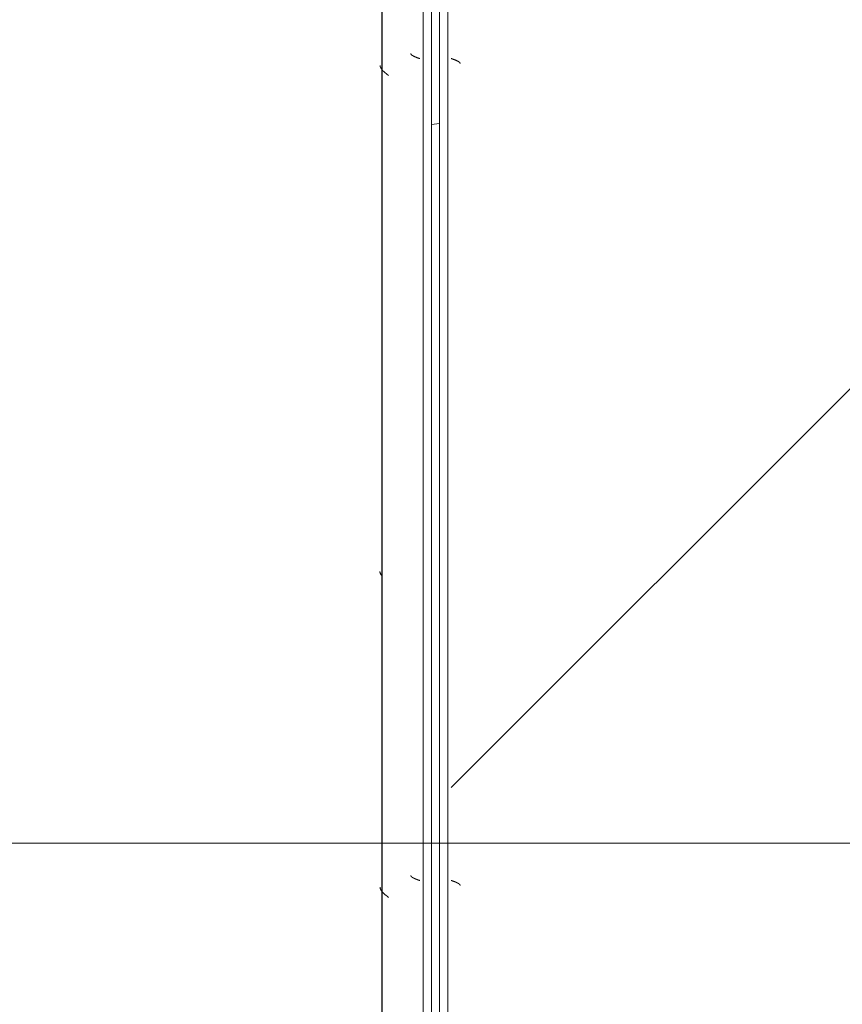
# Model space of a CAD drawing. Header units: millimetres. Extents: x -3267 to 40126, y 29201 to 102288.
# Tile 219 of 256: x 8825 to 9325, y 57646 to 58245. Entities that reach past the tile are written whole.
import ezdxf

# ---------------------------------------------------------------- set-up
doc = ezdxf.new("R2010")
doc.units = ezdxf.units.MM
doc.linetypes.add('4_ Штрихпунктир_ 10 х 2 мм', pattern=[1400, 1000, -200, 0, -200])
doc.layers.add('M-EQPM-____-OTLN', color=7, linetype='Continuous', lineweight=9)
doc.layers.add('S-GRID-____-OTLN', color=7, linetype='Continuous', lineweight=9)

# ---------------------------------------------------------------- blocks, each defined once
blk = doc.blocks.new('FP_149-ВКК_02_К1_З_ЭОМ_кабель_')
at = {"layer": 'M-EQPM-____-OTLN', "color": 253, "true_color": 0xaaaaaa}
for p, q in [((1600, 630.11), (0, 630.11)), ((627.85, 630.09), (627.75, 630.01)), ((627.94, 630.18), (627.85, 630.09)), ((628.03, 630.26), (627.94, 630.18)), ((628.13, 630.34), (628.03, 630.26)), ((628.22, 630.41), (628.13, 630.34)), ((628.32, 630.48), (628.22, 630.41)), ((628.41, 630.55), (628.32, 630.48)), ((628.51, 630.62), (628.41, 630.55)), ((628.6, 630.68), (628.51, 630.62)), ((628.7, 630.74), (628.6, 630.68)), ((628.79, 630.8), (628.7, 630.74)), ((628.88, 630.85), (628.79, 630.8)), ((628.98, 630.91), (628.88, 630.85)), ((629.07, 630.95), (628.98, 630.91)), ((629.17, 631), (629.07, 630.95)), ((629.26, 631.04), (629.17, 631)), ((629.36, 631.08), (629.26, 631.04)), ((629.45, 631.11), (629.36, 631.08)), ((629.54, 631.14), (629.45, 631.11)), ((629.64, 631.17), (629.54, 631.14)), ((629.73, 631.2), (629.64, 631.17)), ((629.83, 631.22), (629.73, 631.2)), ((629.92, 631.24), (629.83, 631.22)), ((630.02, 631.25), (629.92, 631.24)), ((630.11, 631.26), (630.02, 631.25)), ((630.21, 631.27), (630.11, 631.26)), ((630.3, 631.28), (630.21, 631.27))]:
    blk.add_line(p, q, dxfattribs=at)
blk = doc.blocks.new('ПР_Крышка пояса - Тип 1-V148-ВКК_02_К1_З_ЭОМ_кабель_')
at = {"layer": 'M-EQPM-____-OTLN', "true_color": 0xaaaaaa}
h = blk.add_hatch(dxfattribs=at)
h.set_pattern_fill('FP_70', color=253, style=0, pattern_type=2)
h.set_pattern_definition([(320.116, (-57560, 7884.42), (-31.8804, -362.8687), [38.035, -418.388]), (264.979, (-57560, 7884.4), (382.1136, 70.1924), [30.356, -333.911]), (10.409, (-57562.66, 7854.18), (350.2335, -292.6756), [32.376, -356.132]), (316.302, (-57458.4, 7884.4), (-84.086, -539.927), [57.037, -627.411]), (6.609, (-57465.4, 7839.4), (494.8554, -472.8508), [48.567, -534.241]), (261.148, (-57458.4, 7884.4), (494.8496, -472.857), [45.536, -500.899]), (291.079, (-57483.8, 7833.83), (-204.5313, -301.9806), [37.963, -417.597]), (235.89, (-57483.8, 7833.83), (368.3755, -123.0973), [30.394, -334.332]), (341.523, (-57500.84, 7808.66), (163.8489, -425.0748), [32.367, -356.032]), (307.614, (-57560, 7884.42), (169.11016, -6.15234), [16.721, -313.638, 16.721, -322.758, -335.679]), (307.614, (-57560, 7884.42), (169.11016, -6.15234), [-669.838, 16.721, -318.958]), (277.531, (-57560, 7884.42), (200.36217, -133.088), [16.696, -176.575, 16.696, -305.591, -127.751]), (277.531, (-57560, 7884.42), (200.36217, -133.088), [-515.558, 16.696, -111.055]), (237.393, (-57560, 7997.24), (-11.4573, -270.066), [16.715, -109.913, 16.715, -378.366, -524.242]), (237.393, (-57560, 7997.24), (-11.4573, -270.066), [-521.709, 16.715, -507.527]), (227.382, (-57560, 8047.83), (50.8514, -295.0393), [16.727, -148.004, 16.727, -618.375]), (227.382, (-57560, 8047.83), (50.8514, -295.0393), [-181.458, -245.829, 16.727, -355.819])])
h.paths.add_polyline_path([(0, 600), (0, 600), (84.49, 595), (1600, 595), (1600, 600), (0, 600)])
h.paths.add_polyline_path([(0, 595), (35.28, 595), (0, 597.49)])
at = {"layer": 'M-EQPM-____-OTLN', "color": 253, "true_color": 0xaaaaaa}
blk.add_blockref('FP_149-ВКК_02_К1_З_ЭОМ_кабель_', (0, 0), dxfattribs=at)
blk = doc.blocks.new('FP_590-ВКК_02_К1_З_ЭОМ_кабель_')
at = {"layer": 'M-EQPM-____-OTLN', "color": 7, "true_color": 0xffffff}
for p, q in [((1242.1, 587.07), (1242.05, 586.93)), ((1242.15, 587.2), (1242.1, 587.07)), ((1242.19, 587.33), (1242.15, 587.2)), ((1242.24, 587.46), (1242.19, 587.33)), ((1242.29, 587.6), (1242.24, 587.46)), ((1242.34, 587.73), (1242.29, 587.6)), ((1242.39, 587.87), (1242.34, 587.73)), ((1242.44, 588), (1242.39, 587.87)), ((1742.1, 587.07), (1742.05, 586.93)), ((1742.15, 587.2), (1742.1, 587.07)), ((1742.19, 587.33), (1742.15, 587.2)), ((1742.24, 587.46), (1742.19, 587.33)), ((1742.29, 587.6), (1742.24, 587.46)), ((1742.34, 587.73), (1742.29, 587.6)), ((1742.39, 587.87), (1742.34, 587.73)), ((1742.44, 588), (1742.39, 587.87)), ((1239.39, 582.49), (1239.34, 582.49)), ((1239.44, 582.5), (1239.39, 582.49)), ((1239.48, 582.51), (1239.44, 582.5)), ((1239.53, 582.52), (1239.48, 582.51)), ((1239.58, 582.54), (1239.53, 582.52)), ((1239.62, 582.56), (1239.58, 582.54)), ((1239.67, 582.58), (1239.62, 582.56)), ((1239.72, 582.61), (1239.67, 582.58)), ((1239.77, 582.64), (1239.72, 582.61)), ((1239.81, 582.67), (1239.77, 582.64)), ((1239.86, 582.7), (1239.81, 582.67)), ((1239.91, 582.74), (1239.86, 582.7)), ((1239.95, 582.78), (1239.91, 582.74)), ((1240, 582.82), (1239.95, 582.78)), ((1240.06, 582.88), (1240.01, 582.83)), ((1240.1, 582.93), (1240.06, 582.88)), ((1240.15, 582.98), (1240.1, 582.93)), ((1240.2, 583.04), (1240.15, 582.98)), ((1240.25, 583.1), (1240.2, 583.04)), ((1240.3, 583.17), (1240.25, 583.1)), ((1240.35, 583.23), (1240.3, 583.17)), ((1240.4, 583.3), (1240.35, 583.23)), ((1240.44, 583.37), (1240.4, 583.3)), ((1240.49, 583.45), (1240.44, 583.37)), ((1240.54, 583.52), (1240.49, 583.45)), ((1240.59, 583.6), (1240.54, 583.52)), ((1240.64, 583.68), (1240.59, 583.6)), ((1240.69, 583.77), (1240.64, 583.68)), ((1240.74, 583.86), (1240.69, 583.77)), ((1240.78, 583.95), (1240.74, 583.86)), ((1240.83, 584.04), (1240.78, 583.95)), ((1240.88, 584.13), (1240.83, 584.04)), ((1240.93, 584.23), (1240.88, 584.13)), ((1240.98, 584.33), (1240.93, 584.23)), ((1241.03, 584.43), (1240.98, 584.33)), ((1241.08, 584.53), (1241.03, 584.43)), ((1241.12, 584.64), (1241.08, 584.53)), ((1241.17, 584.74), (1241.12, 584.64)), ((1241.22, 584.85), (1241.17, 584.74)), ((1241.27, 584.96), (1241.22, 584.85)), ((1241.32, 585.08), (1241.27, 584.96)), ((1241.37, 585.19), (1241.32, 585.08)), ((1241.42, 585.31), (1241.37, 585.19)), ((1241.46, 585.42), (1241.42, 585.31)), ((1241.51, 585.54), (1241.46, 585.42)), ((1241.56, 585.66), (1241.51, 585.54)), ((1241.61, 585.79), (1241.56, 585.66)), ((1241.66, 585.91), (1241.61, 585.79)), ((1241.71, 586.03), (1241.66, 585.91)), ((1241.76, 586.16), (1241.71, 586.03)), ((1241.81, 586.29), (1241.76, 586.16)), ((1241.85, 586.41), (1241.81, 586.29)), ((1241.9, 586.54), (1241.85, 586.41)), ((1241.95, 586.67), (1241.9, 586.54)), ((1242, 586.8), (1241.95, 586.67)), ((1242.05, 586.93), (1242, 586.8)), ((1739.39, 582.49), (1739.34, 582.49)), ((1739.44, 582.5), (1739.39, 582.49)), ((1739.48, 582.51), (1739.44, 582.5)), ((1739.53, 582.52), (1739.48, 582.51)), ((1739.58, 582.54), (1739.53, 582.52)), ((1739.62, 582.56), (1739.58, 582.54)), ((1739.67, 582.58), (1739.62, 582.56)), ((1739.72, 582.61), (1739.67, 582.58)), ((1739.77, 582.64), (1739.72, 582.61)), ((1739.81, 582.67), (1739.77, 582.64)), ((1739.86, 582.7), (1739.81, 582.67)), ((1739.91, 582.74), (1739.86, 582.7)), ((1739.95, 582.78), (1739.91, 582.74)), ((1740, 582.82), (1739.95, 582.78)), ((1740.06, 582.88), (1740.01, 582.83)), ((1740.1, 582.93), (1740.06, 582.88)), ((1740.15, 582.98), (1740.1, 582.93)), ((1740.2, 583.04), (1740.15, 582.98)), ((1740.25, 583.1), (1740.2, 583.04)), ((1740.3, 583.17), (1740.25, 583.1)), ((1740.35, 583.23), (1740.3, 583.17)), ((1740.4, 583.3), (1740.35, 583.23)), ((1740.44, 583.37), (1740.4, 583.3)), ((1740.49, 583.45), (1740.44, 583.37)), ((1740.54, 583.52), (1740.49, 583.45)), ((1740.59, 583.6), (1740.54, 583.52)), ((1740.64, 583.68), (1740.59, 583.6)), ((1740.69, 583.77), (1740.64, 583.68)), ((1740.74, 583.86), (1740.69, 583.77)), ((1740.78, 583.95), (1740.74, 583.86)), ((1740.83, 584.04), (1740.78, 583.95)), ((1740.88, 584.13), (1740.83, 584.04)), ((1740.93, 584.23), (1740.88, 584.13)), ((1740.98, 584.33), (1740.93, 584.23)), ((1741.03, 584.43), (1740.98, 584.33)), ((1741.08, 584.53), (1741.03, 584.43)), ((1741.12, 584.64), (1741.08, 584.53)), ((1741.17, 584.74), (1741.12, 584.64)), ((1741.22, 584.85), (1741.17, 584.74)), ((1741.27, 584.96), (1741.22, 584.85)), ((1741.32, 585.08), (1741.27, 584.96)), ((1741.37, 585.19), (1741.32, 585.08)), ((1741.42, 585.31), (1741.37, 585.19)), ((1741.46, 585.42), (1741.42, 585.31)), ((1741.51, 585.54), (1741.46, 585.42)), ((1741.56, 585.66), (1741.51, 585.54)), ((1741.61, 585.79), (1741.56, 585.66)), ((1741.66, 585.91), (1741.61, 585.79)), ((1741.71, 586.03), (1741.66, 585.91)), ((1741.76, 586.16), (1741.71, 586.03)), ((1741.81, 586.29), (1741.76, 586.16)), ((1741.85, 586.41), (1741.81, 586.29)), ((1741.9, 586.54), (1741.85, 586.41)), ((1741.95, 586.67), (1741.9, 586.54)), ((1742, 586.8), (1741.95, 586.67)), ((1742.05, 586.93), (1742, 586.8))]:
    blk.add_line(p, q, dxfattribs=at)
blk = doc.blocks.new('ПР_Низ пояс - Тип 1-V589-ВКК_02_К1_З_ЭОМ_кабель_')
at = {"layer": 'M-EQPM-____-OTLN', "true_color": 0xffffff}
h = blk.add_hatch(dxfattribs=at)
h.set_pattern_fill('FP_229', style=0, pattern_type=2)
h.set_pattern_definition([(135, (-56260, 6950), (-1000, 1e-13), [50, -1364.214]), (135, (-55760, 6950), (-1000, 1e-13), [50, -1364.214]), (135, (-55760, 7450), (-1000, 1e-13), [50, -1364.214]), (135, (-56474.64, 7664.64), (-1000, 1e-13), [403.55, -1010.664]), (135, (-55974.64, 7664.64), (-1000, 1e-13), [403.55, -1010.664]), (135, (-56474.64, 7164.64), (-1000, 1e-13), [403.55, -1010.664]), (135, (-55974.64, 7164.64), (-1000, 1e-13), [453.55, -960.664])])
h.paths.add_polyline_path([(800, 6.26), (2400, 6.26), (2400, 588), (800, 588), (800, 19.98)])
at = {"layer": 'M-EQPM-____-OTLN', "color": 253, "true_color": 0xaaaaaa}
for p, q in [((800, 595), (2400, 595)), ((800, 590), (2400, 590))]:
    blk.add_line(p, q, dxfattribs=at)
blk.add_blockref('FP_590-ВКК_02_К1_З_ЭОМ_кабель_', (0, 0), dxfattribs=at)
blk = doc.blocks.new('FP_593-ВКК_02_К1_З_ЭОМ_кабель_')
at = {"layer": 'M-EQPM-____-OTLN', "color": 7, "true_color": 0xffffff}
for p, q in [((443.94, 610.99), (443.89, 610.9)), ((443.99, 611.09), (443.94, 610.99)), ((444.04, 611.18), (443.99, 611.09)), ((444.09, 611.26), (444.04, 611.18)), ((444.14, 611.35), (444.09, 611.26)), ((444.19, 611.43), (444.14, 611.35)), ((444.23, 611.51), (444.19, 611.43)), ((444.28, 611.58), (444.23, 611.51)), ((444.33, 611.66), (444.28, 611.58)), ((444.38, 611.73), (444.33, 611.66)), ((444.43, 611.8), (444.38, 611.73)), ((444.48, 611.86), (444.43, 611.8)), ((444.53, 611.93), (444.48, 611.86)), ((444.58, 611.98), (444.53, 611.93)), ((444.63, 612.04), (444.58, 611.98)), ((444.68, 612.09), (444.63, 612.04)), ((444.73, 612.14), (444.68, 612.09)), ((444.77, 612.19), (444.73, 612.14)), ((444.82, 612.24), (444.77, 612.19)), ((444.87, 612.28), (444.82, 612.24)), ((444.92, 612.31), (444.87, 612.28)), ((444.97, 612.35), (444.92, 612.31)), ((445.02, 612.38), (444.97, 612.35)), ((445.07, 612.41), (445.02, 612.38)), ((445.12, 612.43), (445.07, 612.41)), ((445.17, 612.45), (445.12, 612.43)), ((445.22, 612.47), (445.17, 612.45)), ((445.27, 612.49), (445.22, 612.47)), ((445.31, 612.5), (445.27, 612.49)), ((445.36, 612.51), (445.31, 612.5)), ((445.41, 612.51), (445.36, 612.51)), ((943.94, 610.99), (943.89, 610.9)), ((943.99, 611.09), (943.94, 610.99)), ((944.04, 611.18), (943.99, 611.09)), ((944.09, 611.26), (944.04, 611.18)), ((944.14, 611.35), (944.09, 611.26)), ((944.19, 611.43), (944.14, 611.35)), ((944.23, 611.51), (944.19, 611.43)), ((944.28, 611.58), (944.23, 611.51)), ((944.33, 611.66), (944.28, 611.58)), ((944.38, 611.73), (944.33, 611.66)), ((944.43, 611.8), (944.38, 611.73)), ((944.48, 611.86), (944.43, 611.8)), ((944.53, 611.93), (944.48, 611.86)), ((944.58, 611.98), (944.53, 611.93)), ((944.63, 612.04), (944.58, 611.98)), ((944.68, 612.09), (944.63, 612.04)), ((944.73, 612.14), (944.68, 612.09)), ((944.77, 612.19), (944.73, 612.14)), ((944.82, 612.24), (944.77, 612.19)), ((944.87, 612.28), (944.82, 612.24)), ((944.92, 612.31), (944.87, 612.28)), ((944.97, 612.35), (944.92, 612.31)), ((945.02, 612.38), (944.97, 612.35)), ((945.07, 612.41), (945.02, 612.38)), ((945.12, 612.43), (945.07, 612.41)), ((945.17, 612.45), (945.12, 612.43)), ((945.22, 612.47), (945.17, 612.45)), ((945.27, 612.49), (945.22, 612.47)), ((945.31, 612.5), (945.27, 612.49)), ((945.36, 612.51), (945.31, 612.5)), ((945.41, 612.51), (945.36, 612.51)), ((442.37, 607.14), (442.32, 607)), ((442.42, 607.27), (442.37, 607.14)), ((442.47, 607.41), (442.42, 607.27)), ((442.52, 607.54), (442.47, 607.41)), ((442.57, 607.67), (442.52, 607.54)), ((442.61, 607.81), (442.57, 607.67)), ((442.66, 607.94), (442.61, 607.81)), ((442.71, 608.08), (442.66, 607.94)), ((442.76, 608.21), (442.71, 608.08)), ((442.81, 608.34), (442.76, 608.21)), ((442.86, 608.47), (442.81, 608.34)), ((442.91, 608.6), (442.86, 608.47)), ((442.96, 608.73), (442.91, 608.6)), ((443.01, 608.86), (442.96, 608.73)), ((443.06, 608.98), (443.01, 608.86)), ((443.11, 609.11), (443.06, 608.98)), ((443.15, 609.23), (443.11, 609.11)), ((443.2, 609.36), (443.15, 609.23)), ((443.25, 609.48), (443.2, 609.36)), ((443.3, 609.6), (443.25, 609.48)), ((443.35, 609.72), (443.3, 609.6)), ((443.4, 609.83), (443.35, 609.72)), ((443.45, 609.95), (443.4, 609.83)), ((443.5, 610.06), (443.45, 609.95)), ((443.55, 610.18), (443.5, 610.06)), ((443.6, 610.28), (443.55, 610.18)), ((443.65, 610.39), (443.6, 610.28)), ((443.69, 610.5), (443.65, 610.39)), ((443.74, 610.6), (443.69, 610.5)), ((443.79, 610.7), (443.74, 610.6)), ((443.84, 610.8), (443.79, 610.7)), ((443.89, 610.9), (443.84, 610.8)), ((942.37, 607.14), (942.32, 607)), ((942.42, 607.27), (942.37, 607.14)), ((942.47, 607.41), (942.42, 607.27)), ((942.52, 607.54), (942.47, 607.41)), ((942.57, 607.67), (942.52, 607.54)), ((942.61, 607.81), (942.57, 607.67)), ((942.66, 607.94), (942.61, 607.81)), ((942.71, 608.08), (942.66, 607.94)), ((942.76, 608.21), (942.71, 608.08)), ((942.81, 608.34), (942.76, 608.21)), ((942.86, 608.47), (942.81, 608.34)), ((942.91, 608.6), (942.86, 608.47)), ((942.96, 608.73), (942.91, 608.6)), ((943.01, 608.86), (942.96, 608.73)), ((943.06, 608.98), (943.01, 608.86)), ((943.11, 609.11), (943.06, 608.98)), ((943.15, 609.23), (943.11, 609.11)), ((943.2, 609.36), (943.15, 609.23)), ((943.25, 609.48), (943.2, 609.36)), ((943.3, 609.6), (943.25, 609.48)), ((943.35, 609.72), (943.3, 609.6)), ((943.4, 609.83), (943.35, 609.72)), ((943.45, 609.95), (943.4, 609.83)), ((943.5, 610.06), (943.45, 609.95)), ((943.55, 610.18), (943.5, 610.06)), ((943.6, 610.28), (943.55, 610.18)), ((943.65, 610.39), (943.6, 610.28)), ((943.69, 610.5), (943.65, 610.39)), ((943.74, 610.6), (943.69, 610.5)), ((943.79, 610.7), (943.74, 610.6)), ((943.84, 610.8), (943.79, 610.7)), ((943.89, 610.9), (943.84, 610.8))]:
    blk.add_line(p, q, dxfattribs=at)
blk = doc.blocks.new('FP_594-ВКК_02_К1_З_ЭОМ_кабель_')
at = {"layer": 'M-EQPM-____-OTLN', "color": 7, "true_color": 0xffffff}
for p, q in [((434.51, 628.95), (434.41, 628.85)), ((434.6, 629.06), (434.51, 628.95)), ((434.7, 629.16), (434.6, 629.06)), ((434.8, 629.26), (434.7, 629.16)), ((434.9, 629.35), (434.8, 629.26)), ((434.99, 629.45), (434.9, 629.35)), ((435.09, 629.54), (434.99, 629.45)), ((435.19, 629.63), (435.09, 629.54)), ((435.29, 629.72), (435.19, 629.63)), ((435.38, 629.81), (435.29, 629.72)), ((435.48, 629.89), (435.38, 629.81)), ((435.58, 629.97), (435.48, 629.89)), ((435.68, 630.05), (435.58, 629.97)), ((435.77, 630.13), (435.68, 630.05)), ((435.87, 630.2), (435.77, 630.13)), ((435.97, 630.27), (435.87, 630.2)), ((436.06, 630.34), (435.97, 630.27)), ((436.16, 630.41), (436.06, 630.34)), ((436.26, 630.47), (436.16, 630.41)), ((436.36, 630.54), (436.26, 630.47)), ((436.45, 630.59), (436.36, 630.54)), ((436.55, 630.65), (436.45, 630.59)), ((436.65, 630.7), (436.55, 630.65)), ((436.75, 630.75), (436.65, 630.7)), ((436.84, 630.8), (436.75, 630.75)), ((436.94, 630.85), (436.84, 630.8)), ((437.04, 630.89), (436.94, 630.85)), ((437.14, 630.93), (437.04, 630.89)), ((437.23, 630.96), (437.14, 630.93)), ((437.33, 631), (437.23, 630.96)), ((437.43, 631.03), (437.33, 631)), ((437.53, 631.06), (437.43, 631.03)), ((437.62, 631.08), (437.53, 631.06)), ((437.72, 631.1), (437.62, 631.08)), ((437.82, 631.12), (437.72, 631.1)), ((437.91, 631.14), (437.82, 631.12)), ((438.01, 631.15), (437.91, 631.14)), ((438.11, 631.16), (438.01, 631.15)), ((438.21, 631.16), (438.11, 631.16)), ((934.51, 628.95), (934.41, 628.85)), ((934.6, 629.06), (934.51, 628.95)), ((934.7, 629.16), (934.6, 629.06)), ((934.8, 629.26), (934.7, 629.16)), ((934.9, 629.35), (934.8, 629.26)), ((934.99, 629.45), (934.9, 629.35)), ((935.09, 629.54), (934.99, 629.45)), ((935.19, 629.63), (935.09, 629.54)), ((935.29, 629.72), (935.19, 629.63)), ((935.38, 629.81), (935.29, 629.72)), ((935.48, 629.89), (935.38, 629.81)), ((935.58, 629.97), (935.48, 629.89)), ((935.68, 630.05), (935.58, 629.97)), ((935.77, 630.13), (935.68, 630.05)), ((935.87, 630.2), (935.77, 630.13)), ((935.97, 630.27), (935.87, 630.2)), ((936.06, 630.34), (935.97, 630.27)), ((936.16, 630.41), (936.06, 630.34)), ((936.26, 630.47), (936.16, 630.41)), ((936.36, 630.54), (936.26, 630.47)), ((936.45, 630.59), (936.36, 630.54)), ((936.55, 630.65), (936.45, 630.59)), ((936.65, 630.7), (936.55, 630.65)), ((936.75, 630.75), (936.65, 630.7)), ((936.84, 630.8), (936.75, 630.75)), ((936.94, 630.85), (936.84, 630.8)), ((937.04, 630.89), (936.94, 630.85)), ((937.14, 630.93), (937.04, 630.89)), ((937.23, 630.96), (937.14, 630.93)), ((937.33, 631), (937.23, 630.96)), ((937.43, 631.03), (937.33, 631)), ((937.53, 631.06), (937.43, 631.03)), ((937.62, 631.08), (937.53, 631.06)), ((937.72, 631.1), (937.62, 631.08)), ((937.82, 631.12), (937.72, 631.1)), ((937.91, 631.14), (937.82, 631.12)), ((938.01, 631.15), (937.91, 631.14)), ((938.11, 631.16), (938.01, 631.15)), ((938.21, 631.16), (938.11, 631.16)), ((432.17, 626.13), (432.07, 626)), ((432.27, 626.25), (432.17, 626.13)), ((432.37, 626.38), (432.27, 626.25)), ((432.46, 626.5), (432.37, 626.38)), ((432.56, 626.63), (432.46, 626.5)), ((432.66, 626.75), (432.56, 626.63)), ((432.75, 626.88), (432.66, 626.75)), ((432.85, 627), (432.75, 626.88)), ((432.95, 627.13), (432.85, 627)), ((433.05, 627.25), (432.95, 627.13)), ((433.14, 627.37), (433.05, 627.25)), ((433.24, 627.49), (433.14, 627.37)), ((433.34, 627.61), (433.24, 627.49)), ((433.44, 627.73), (433.34, 627.61)), ((433.53, 627.85), (433.44, 627.73)), ((433.63, 627.96), (433.53, 627.85)), ((433.73, 628.08), (433.63, 627.96)), ((433.83, 628.19), (433.73, 628.08)), ((433.92, 628.31), (433.83, 628.19)), ((434.02, 628.42), (433.92, 628.31)), ((434.12, 628.53), (434.02, 628.42)), ((434.22, 628.64), (434.12, 628.53)), ((434.31, 628.75), (434.22, 628.64)), ((434.41, 628.85), (434.31, 628.75)), ((932.17, 626.13), (932.07, 626)), ((932.27, 626.25), (932.17, 626.13)), ((932.37, 626.38), (932.27, 626.25)), ((932.46, 626.5), (932.37, 626.38)), ((932.56, 626.63), (932.46, 626.5)), ((932.66, 626.75), (932.56, 626.63)), ((932.75, 626.88), (932.66, 626.75)), ((932.85, 627), (932.75, 626.88)), ((932.95, 627.13), (932.85, 627)), ((933.05, 627.25), (932.95, 627.13)), ((933.14, 627.37), (933.05, 627.25)), ((933.24, 627.49), (933.14, 627.37)), ((933.34, 627.61), (933.24, 627.49)), ((933.44, 627.73), (933.34, 627.61)), ((933.53, 627.85), (933.44, 627.73)), ((933.63, 627.96), (933.53, 627.85)), ((933.73, 628.08), (933.63, 627.96)), ((933.83, 628.19), (933.73, 628.08)), ((933.92, 628.31), (933.83, 628.19)), ((934.02, 628.42), (933.92, 628.31)), ((934.12, 628.53), (934.02, 628.42)), ((934.22, 628.64), (934.12, 628.53)), ((934.31, 628.75), (934.22, 628.64)), ((934.41, 628.85), (934.31, 628.75))]:
    blk.add_line(p, q, dxfattribs=at)
blk = doc.blocks.new('ПР_Перед пояса - Тип 1-V592-ВКК_02_К1_З_ЭОМ_кабель_')
at = {"layer": 'M-EQPM-____-OTLN', "color": 253, "true_color": 0xaaaaaa}
for p, q in [((0, 630), (1600, 630)), ((0, 605), (1600, 605)), ((0, 600), (1600, 600))]:
    blk.add_line(p, q, dxfattribs=at)
for name in ['FP_594-ВКК_02_К1_З_ЭОМ_кабель_', 'FP_593-ВКК_02_К1_З_ЭОМ_кабель_']:
    blk.add_blockref(name, (0, 0), dxfattribs=at)
blk = doc.blocks.new('Наметкина 10_РД_АРФ_К1_R21_rvt-1-ВКК_02_К1_З_ЭОМ_кабель_')
at = {"layer": 'M-EQPM-____-OTLN', "color": 253, "lineweight": 9, "true_color": 0xaaaaaa, "rotation": 89.99999999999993}
for name, p in [('ПР_Крышка пояса - Тип 1-V148-ВКК_02_К1_З_ЭОМ_кабель_', (7950, 57560)), ('ПР_Перед пояса - Тип 1-V592-ВКК_02_К1_З_ЭОМ_кабель_', (7950, 57560)), ('ПР_Низ пояс - Тип 1-V589-ВКК_02_К1_З_ЭОМ_кабель_', (7950, 56760))]:
    blk.add_blockref(name, p, dxfattribs=at)

msp = doc.modelspace()

# ---------------------------------------------------------------- linework, layer by layer
at = {"layer": 'S-GRID-____-OTLN', "color": 253, "linetype": '4_ Штрихпунктир_ 10 х 2 мм', "true_color": 0xaaaaaa}
msp.add_line((38817.95, 57743.72), (-2467.33, 57743.72), dxfattribs=at)

# ---------------------------------------------------------------- block references
at = {"lineweight": 5}
msp.add_blockref('Наметкина 10_РД_АРФ_К1_R21_rvt-1-ВКК_02_К1_З_ЭОМ_кабель_', (1725.58, -281.28), dxfattribs=at)

doc.saveas('drawing.dxf')
